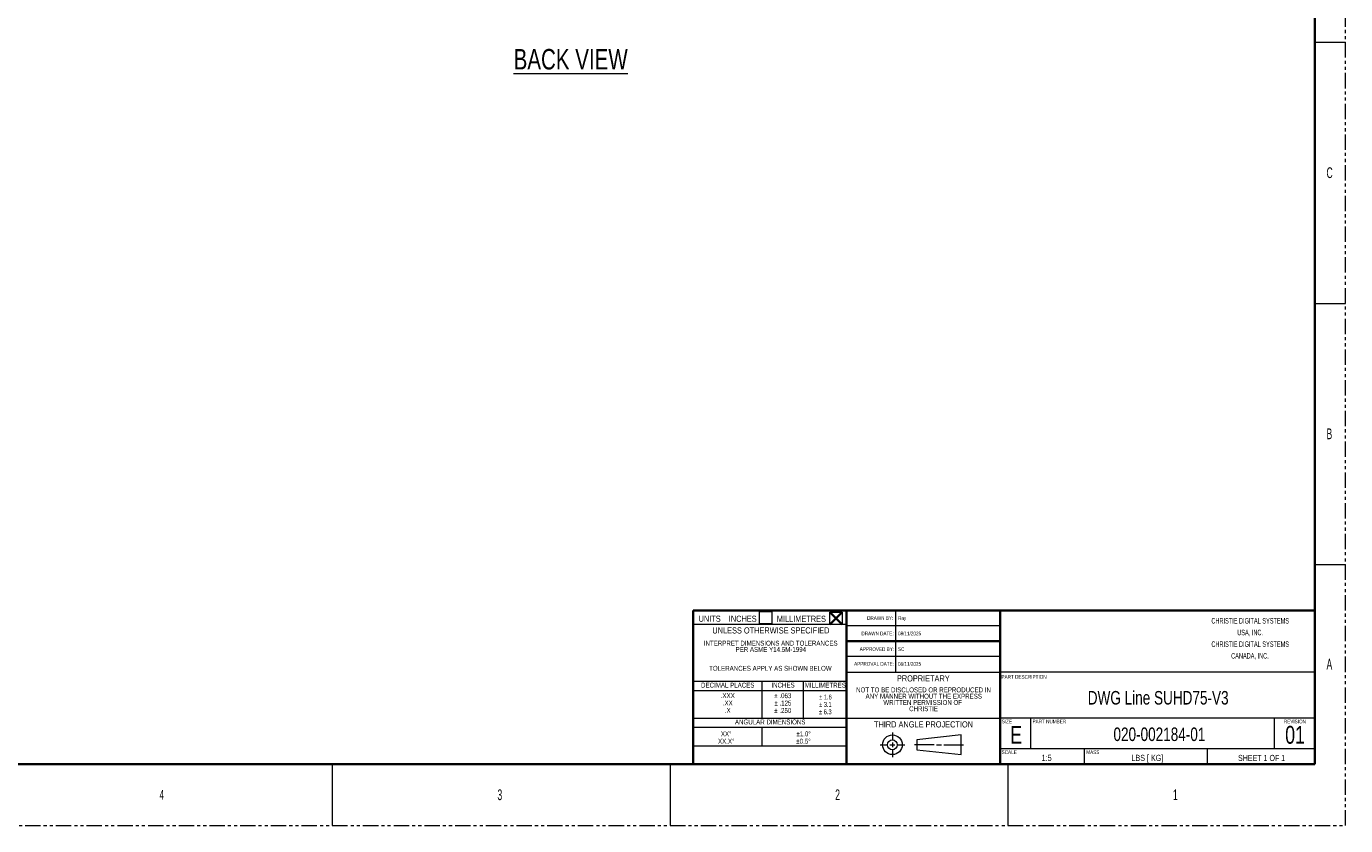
# Model space of a CAD drawing. Header units: millimetres. Extents: x 0 to 1118, y 0 to 864.
# Tile 60 of 256: x 572 to 1118, y 0 to 330. Entities that reach past the tile are written whole.
import ezdxf

# ---------------------------------------------------------------- set-up
doc = ezdxf.new("R2010")
doc.units = ezdxf.units.MM
doc.linetypes.add('PHANTOM', pattern=[12.7, 6.35, -1.27, 1.27, -1.27, 1.27, -1.27])
doc.styles.add('SLDTEXTSTYLE0', font='TXT', dxfattribs={"width": 0.7})
doc.styles.add('SLDTEXTSTYLE3', font='TXT', dxfattribs={"width": 0.75})
doc.styles.add('SLDTEXTSTYLE4', font='TXT', dxfattribs={"width": 0.6})
doc.styles.add('SLDTEXTSTYLE5', font='TXT', dxfattribs={"width": 0.605})
doc.styles.add('SLDTEXTSTYLE6', font='TXT', dxfattribs={"width": 0.694444})
doc.styles.add('SLDTEXTSTYLE7', font='TXT', dxfattribs={"width": 0.6875})

# ---------------------------------------------------------------- blocks, each defined once
blk = doc.blocks.new('SW_NOTE_0_2')
at = {"color": 0, "linetype": 'Continuous', "lineweight": 0, "char_height": 2.286, "attachment_point": 2, "style": 'SLDTEXTSTYLE5'}
for s, insert in [('CHRISTIE DIGITAL SYSTEMS', (21.65, 2.95)), ('USA, INC.', (21.61, -1.88)), ('CHRISTIE DIGITAL SYSTEMS', (21.65, -6.71)), ('CANADA, INC.', (21.54, -11.53))]:
    blk.add_mtext(s, dxfattribs=dict(at, insert=insert))
blk = doc.blocks.new('SW_NOTE_0_3')
at = {"color": 0, "linetype": 'Continuous', "lineweight": 0, "char_height": 2.032, "attachment_point": 2, "style": 'SLDTEXTSTYLE3'}
for s, insert in [('NOT TO BE DISCLOSED OR REPRODUCED IN', (26.92, 2.62)), ('ANY MANNER WITHOUT THE EXPRESS', (27.01, 0.02)), ('WRITTEN PERMISSION OF', (26.57, -2.57)), ('CHRISTIE', (26.91, -5.17))]:
    blk.add_mtext(s, dxfattribs=dict(at, insert=insert))
blk = doc.blocks.new('SW_NOTE_0_4')
at = {"color": 0, "linetype": 'Continuous', "lineweight": 0, "char_height": 2.032, "attachment_point": 2, "style": 'SLDTEXTSTYLE3'}
for s, insert in [('.XXX', (3.14, 2.62)), ('.XX', (3.14, -0.43)), ('.X', (3.13, -3.48))]:
    blk.add_mtext(s, dxfattribs=dict(at, insert=insert))
blk = doc.blocks.new('SW_NOTE_0_5')
at = {"color": 0, "linetype": 'Continuous', "lineweight": 0, "char_height": 2.032, "attachment_point": 2, "style": 'SLDTEXTSTYLE3'}
for s, insert in [('± .063', (3.78, 2.62)), ('± .250', (3.77, -3.48)), ('± .125', (3.81, -0.43))]:
    blk.add_mtext(s, dxfattribs=dict(at, insert=insert))
blk = doc.blocks.new('SW_NOTE_0_6')
at = {"color": 0, "linetype": 'Continuous', "lineweight": 0, "char_height": 2.032, "attachment_point": 2, "style": 'SLDTEXTSTYLE0'}
for s, insert in [('± 1.6', (3.02, 2.62)), ('± 6.3', (2.98, -3.48)), ('± 3.1', (3.01, -0.43))]:
    blk.add_mtext(s, dxfattribs=dict(at, insert=insert))
blk = doc.blocks.new('SW_NOTE_0_7')
at = {"color": 0, "linetype": 'Continuous', "lineweight": 0, "char_height": 2.032, "attachment_point": 2, "style": 'SLDTEXTSTYLE3'}
for s, insert in [('XX°', (2.38, 2.62)), ('XX.X°', (2.41, -0.43))]:
    blk.add_mtext(s, dxfattribs=dict(at, insert=insert))
blk = doc.blocks.new('SW_NOTE_0_8')
at = {"color": 0, "linetype": 'Continuous', "lineweight": 0, "char_height": 2.032, "attachment_point": 2, "style": 'SLDTEXTSTYLE3'}
for s, insert in [('±1.0°', (3.18, 2.62)), ('±0.5°', (3.14, -0.43))]:
    blk.add_mtext(s, dxfattribs=dict(at, insert=insert))
blk = doc.blocks.new('SW_NOTE_0_9')
at = {"color": 0, "linetype": 'Continuous', "lineweight": 0, "char_height": 2.032, "attachment_point": 2, "style": 'SLDTEXTSTYLE3'}
for s, insert in [('INTERPRET DIMENSIONS AND TOLERANCES', (26.42, 2.62)), ('PER ASME Y14.5M-1994', (26.48, 0.02)), ('TOLERANCES APPLY AS SHOWN BELOW', (26.29, -7.77))]:
    blk.add_mtext(s, dxfattribs=dict(at, insert=insert))

msp = doc.modelspace()

# ---------------------------------------------------------------- linework, layer by layer
at = {"color": 7, "linetype": 'PHANTOM', "lineweight": 18}
for p, q in [((1117.6, 0), (1117.6, 863.6)), ((0, 0), (1117.6, 0))]:
    msp.add_line(p, q, dxfattribs=at)
at = {"color": 7, "linetype": 'Continuous', "lineweight": 35}
for p, q in [((1104.9, 838.2), (1104.9, 25.4)), ((911.225, 88.9), (847.725, 88.9)), ((847.725, 25.4), (847.725, 88.9)), ((904.2573, 88.265), (909.3373, 83.185)), ((909.3373, 88.265), (904.2573, 83.185)), ((974.725, 88.9), (911.225, 88.9)), ((911.225, 25.4), (911.225, 88.9)), ((1104.9, 88.9), (974.725, 88.9)), ((974.725, 25.4), (974.725, 88.9)), ((911.225, 76.2), (974.725, 76.2)), ((12.7, 25.4), (1104.9, 25.4))]:
    msp.add_line(p, q, dxfattribs=at)
at = {"color": 7, "linetype": 'Continuous', "lineweight": 18}
for p, q in [((1104.9, 323.85), (1117.6, 323.85)), ((1104.9, 215.9), (1117.6, 215.9)), ((1104.9, 107.95), (1117.6, 107.95)), ((847.725, 25.4), (847.725, 88.9)), ((875.2135, 88.4857), (880.2935, 88.4857)), ((875.2135, 83.4057), (875.2135, 88.4857)), ((880.2935, 88.4857), (880.2935, 83.4057)), ((904.2573, 88.265), (909.3373, 88.265)), ((904.2573, 83.185), (904.2573, 88.265)), ((909.3373, 88.265), (909.3373, 83.185)), ((911.225, 25.4), (911.225, 88.9)), ((931.545, 63.5), (931.545, 88.9)), ((974.725, 25.4), (974.725, 88.9)), ((1104.9, 25.4), (1104.9, 88.9)), ((911.225, 83.185), (847.725, 83.185)), ((880.2935, 83.4057), (875.2135, 83.4057)), ((909.3373, 83.185), (904.2573, 83.185)), ((974.725, 82.55), (911.225, 82.55)), ((974.725, 76.2), (911.225, 76.2)), ((974.725, 69.85), (911.225, 69.85)), ((974.725, 69.85), (911.225, 69.85)), ((911.225, 63.5), (974.725, 63.5)), ((1104.9, 63.5), (974.725, 63.5)), ((847.725, 59.69), (911.225, 59.69)), ((847.725, 55.88), (911.225, 55.88)), ((876.3, 44.45), (876.3, 59.69)), ((893.445, 44.45), (893.445, 59.69)), ((847.725, 44.45), (911.225, 44.45)), ((911.225, 44.45), (974.725, 44.45)), ((1104.9, 44.45), (974.725, 44.45)), ((987.425, 31.75), (987.425, 44.45)), ((1088.2, 31.75), (1088.2, 44.45)), ((847.725, 40.64), (911.225, 40.64)), ((876.3, 33.02), (876.3, 40.64)), ((930.1603, 38.481), (930.1603, 35.433)), ((847.725, 33.02), (911.225, 33.02)), ((925.0803, 33.401), (928.1283, 33.401)), ((929.1443, 33.401), (931.1763, 33.401)), ((930.1603, 34.417), (930.1603, 32.385)), ((932.1923, 33.401), (935.2403, 33.401)), ((947.4323, 33.401), (939.3043, 33.401)), ((958.6083, 37.465), (940.3203, 35.433)), ((940.3203, 35.433), (940.3203, 31.369)), ((948.4483, 33.401), (950.4803, 33.401)), ((951.4963, 33.401), (959.6243, 33.401)), ((958.6083, 29.337), (958.6083, 37.465)), ((930.1603, 31.369), (930.1603, 28.321)), ((940.3203, 31.369), (958.6083, 29.337)), ((1104.9, 31.75), (974.725, 31.75)), ((1009.65, 25.4), (1009.65, 31.75)), ((1060.45, 25.4), (1060.45, 31.75)), ((698.5, 25.4), (698.5, 0)), ((784.225, 25.4), (847.725, 25.4)), ((838.2, 25.4), (838.2, 0)), ((911.225, 25.4), (847.725, 25.4)), ((974.725, 25.4), (911.225, 25.4)), ((1104.9, 25.4), (974.725, 25.4)), ((977.9, 25.4), (977.9, 0))]:
    msp.add_line(p, q, dxfattribs=at)
for radius in [4.064, 2.032]:
    msp.add_circle((930.1603, 33.401), radius, dxfattribs=at)

# ---------------------------------------------------------------- block references
at = {"color": 7, "linetype": 'Continuous', "lineweight": 0}
for name, p in [('SW_NOTE_0_2', (1056.4945, 82.8691)), ('SW_NOTE_0_9', (853.3965, 73.8118)), ('SW_NOTE_0_4', (858.9323, 52.1485)), ('SW_NOTE_0_5', (881.0539, 52.1002)), ('SW_NOTE_0_3', (916.1144, 54.5001)), ('SW_NOTE_0_6', (899.4208, 51.5554)), ('SW_NOTE_0_7', (859.0402, 36.3332)), ('SW_NOTE_0_8', (890.2319, 36.3365))]:
    msp.add_blockref(name, p, dxfattribs=at)

# ---------------------------------------------------------------- texts
for s, insert, char_height, attachment_point, style in [('\\LBACK VIEW', (773.5097, 321.0675), 8.466667, 1, 'SLDTEXTSTYLE3'), ('C', (1109.6943, 272.1477), 4.445, 1, 'SLDTEXTSTYLE4'), ('B', (1109.6943, 164.1977), 4.445, 1, 'SLDTEXTSTYLE4'), ('UNITS', (850.0064, 86.8043), 2.54, 1, 'SLDTEXTSTYLE3'), ('UNLESS OTHERWISE SPECIFIED', (879.915, 81.9627), 2.54, 2, 'SLDTEXTSTYLE3'), ('INCHES', (862.4901, 86.8043), 2.54, 1, 'SLDTEXTSTYLE3'), ('MILLIMETRES', (882.368, 86.7563), 2.54, 1, 'SLDTEXTSTYLE3'), ('DRAWN BY:', (919.6877, 86.5791), 1.524, 1, 'SLDTEXTSTYLE3'), ('Ray', (932.4679, 86.5791), 1.524, 1, 'SLDTEXTSTYLE3'), ('DRAWN DATE:', (917.3266, 80.2091), 1.524, 1, 'SLDTEXTSTYLE3'), ('08/11/2025', (932.4679, 80.2091), 1.524, 1, 'SLDTEXTSTYLE3'), ('APPROVED BY:', (916.6408, 73.7269), 1.524, 1, 'SLDTEXTSTYLE3'), ('SC', (932.4679, 73.7269), 1.524, 1, 'SLDTEXTSTYLE3'), ('APPROVAL DATE:', (914.3352, 67.6116), 1.524, 1, 'SLDTEXTSTYLE3'), ('08/11/2025', (932.4679, 67.6116), 1.524, 1, 'SLDTEXTSTYLE3'), ('A', (1109.6943, 68.9477), 4.445, 1, 'SLDTEXTSTYLE4'), ('PROPRIETARY', (942.9454, 62.1277), 2.54, 2, 'SLDTEXTSTYLE3'), ('PART DESCRIPTION', (975.2586, 62.2492), 1.524, 1, 'SLDTEXTSTYLE3'), ('DECIMAL PLACES', (862.0489, 59.0967), 2.032, 2, 'SLDTEXTSTYLE3'), ('INCHES', (884.9156, 59.1253), 2.032, 2, 'SLDTEXTSTYLE3'), ('MILLIMETRES', (902.4116, 59.0917), 2.032, 2, 'SLDTEXTSTYLE3'), ('DWG Line SUHD75-V3', (1040.0788, 55.6437), 5.588, 2, 'SLDTEXTSTYLE3'), ('ANGULAR DIMENSIONS', (879.6107, 43.8638), 2.032, 2, 'SLDTEXTSTYLE3'), ('SIZE', (975.3653, 43.8363), 1.524, 1, 'SLDTEXTSTYLE3'), ('PART NUMBER', (988.1029, 43.8158), 1.524, 1, 'SLDTEXTSTYLE3'), ('REVISION', (1092.0657, 43.8158), 1.524, 1, 'SLDTEXTSTYLE3'), ('THIRD ANGLE PROJECTION', (943.0173, 43.1159), 2.54, 2, 'SLDTEXTSTYLE3'), ('E', (981.3298, 41.2159), 7.366, 2, 'SLDTEXTSTYLE3'), ('020-002184-01', (1040.593, 40.5567), 5.588, 2, 'SLDTEXTSTYLE3'), ('01', (1096.7051, 41.2159), 7.366, 2, 'SLDTEXTSTYLE3'), ('SCALE', (975.3369, 31.1296), 1.524, 1, 'SLDTEXTSTYLE3'), ('1:5', (993.9511, 29.2719), 2.54, 2, 'SLDTEXTSTYLE3'), ('MASS', (1010.3403, 31.1337), 1.524, 1, 'SLDTEXTSTYLE3'), ('LBS [ KG]', (1035.6107, 29.2637), 2.54, 2, 'SLDTEXTSTYLE6'), ('SHEET 1 OF 1', (1082.8617, 29.2371), 2.54, 2, 'SLDTEXTSTYLE7'), ('4', (627.0625, 14.7292), 3.9688, 1, 'SLDTEXTSTYLE4'), ('3', (766.7942, 14.9727), 4.445, 1, 'SLDTEXTSTYLE4'), ('2', (906.4942, 14.9727), 4.445, 1, 'SLDTEXTSTYLE4'), ('1', (1046.1943, 14.9727), 4.445, 1, 'SLDTEXTSTYLE4')]:
    msp.add_mtext(s, dxfattribs=dict(at, insert=insert, char_height=char_height, attachment_point=attachment_point, style=style))

doc.saveas('drawing.dxf')
